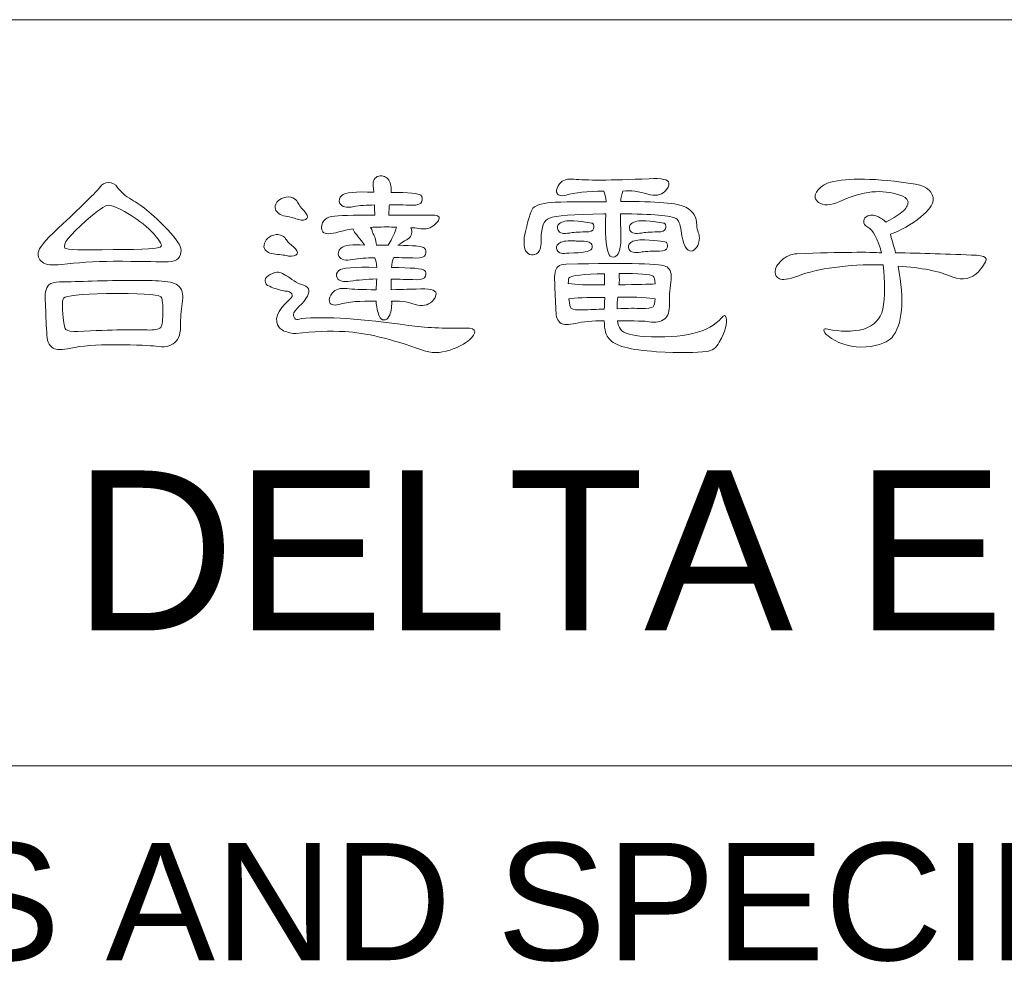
# Model space of a CAD drawing. Extents: x 808 to 1699, y 60 to 690.
# Tile 12 of 19: x 1441 to 1469, y 138 to 165. Entities that reach past the tile are written whole.
import ezdxf

# ---------------------------------------------------------------- set-up
doc = ezdxf.new("R2010")
doc.units = 0
doc.header["$LTSCALE"] = 2
doc.header["$MEASUREMENT"] = 0
doc.layers.get('0').update_dxf_attribs({"linetype": 'CONTINUOUS'})
doc.styles.add('TEXTSTYLE_1', font='ARIAL.TTF')

msp = doc.modelspace()

# ---------------------------------------------------------------- linework, layer by layer
at = {"linetype": 'Continuous', "lineweight": 5}
for p, q in [((1391.763, 164.831), (1676.763, 164.831)), ((1391.763, 143.831), (1676.763, 143.831))]:
    msp.add_line(p, q, dxfattribs=at)
for points, knots in [([(1443.818, 158.032), (1444.514, 158.027), (1444.988, 158.021), (1445.241, 158.012), (1445.241, 158.012), (1445.394, 158.008), (1445.51, 158.027), (1445.586, 158.07), (1445.586, 158.07), (1445.655, 158.113), (1445.698, 158.185), (1445.714, 158.288), (1445.714, 158.288), (1445.741, 158.403), (1445.642, 158.584), (1445.42, 158.832), (1445.42, 158.832), (1444.984, 159.294), (1444.618, 159.606), (1444.324, 159.768), (1444.324, 159.768), (1444.153, 159.862), (1444.019, 159.98), (1443.92, 160.121), (1443.92, 160.121), (1443.869, 160.202), (1443.784, 160.245), (1443.663, 160.249), (1443.663, 160.249), (1443.574, 160.249), (1443.495, 160.202), (1443.427, 160.108), (1443.427, 160.108), (1443.307, 159.962), (1442.961, 159.621), (1442.388, 159.083), (1442.388, 159.083), (1441.978, 158.711), (1441.751, 158.458), (1441.709, 158.326), (1441.709, 158.326), (1441.666, 158.198), (1441.7, 158.091), (1441.811, 158.005), (1441.811, 158.005), (1441.906, 157.929), (1442.087, 157.907), (1442.356, 157.942), (1442.356, 157.942), (1442.78, 157.992), (1443.266, 158.023), (1443.818, 158.032)], [0, 0, 0, 0, 0.076923, 0.076923, 0.076923, 0.076923, 0.153846, 0.153846, 0.153846, 0.153846, 0.230769, 0.230769, 0.230769, 0.230769, 0.307692, 0.307692, 0.307692, 0.307692, 0.384615, 0.384615, 0.384615, 0.384615, 0.461538, 0.461538, 0.461538, 0.461538, 0.538462, 0.538462, 0.538462, 0.538462, 0.615385, 0.615385, 0.615385, 0.615385, 0.692308, 0.692308, 0.692308, 0.692308, 0.769231, 0.769231, 0.769231, 0.769231, 0.846154, 0.846154, 0.846154, 0.846154, 0.923077, 0.923077, 0.923077, 0.923077, 1, 1, 1, 1]), ([(1452.185, 158.974), (1452.261, 158.974), (1452.337, 158.967), (1452.409, 158.954), (1452.409, 158.954), (1452.563, 158.929), (1452.68, 158.942), (1452.761, 158.992), (1452.761, 158.992), (1452.894, 159.083), (1452.969, 159.162), (1452.985, 159.23), (1452.985, 159.23), (1453.003, 159.298), (1452.924, 159.332), (1452.748, 159.332), (1452.748, 159.332), (1452.347, 159.332), (1451.952, 159.33), (1451.563, 159.326), (1451.563, 159.326), (1451.567, 159.39), (1451.571, 159.465), (1451.575, 159.55), (1451.575, 159.55), (1451.575, 159.568), (1451.578, 159.59), (1451.582, 159.621), (1451.582, 159.621), (1451.779, 159.621), (1451.992, 159.617), (1452.223, 159.608), (1452.223, 159.608), (1452.382, 159.608), (1452.471, 159.642), (1452.492, 159.711), (1452.492, 159.711), (1452.518, 159.779), (1452.51, 159.839), (1452.467, 159.89), (1452.467, 159.89), (1452.402, 159.942), (1452.122, 159.967), (1451.627, 159.967), (1451.627, 159.967), (1451.644, 160.099), (1451.623, 160.215), (1451.563, 160.314), (1451.563, 160.314), (1451.495, 160.415), (1451.4, 160.454), (1451.281, 160.428), (1451.281, 160.428), (1451.165, 160.399), (1451.112, 160.3), (1451.12, 160.133), (1451.12, 160.133), (1451.134, 160.078), (1451.142, 160.025), (1451.147, 159.973), (1451.147, 159.973), (1450.634, 159.999), (1450.331, 159.969), (1450.237, 159.884), (1450.237, 159.884), (1450.168, 159.815), (1450.15, 159.74), (1450.185, 159.659), (1450.185, 159.659), (1450.241, 159.557), (1450.371, 159.527), (1450.576, 159.57), (1450.576, 159.57), (1450.743, 159.599), (1450.939, 159.615), (1451.165, 159.615), (1451.165, 159.615), (1451.161, 159.507), (1451.163, 159.411), (1451.172, 159.326), (1451.172, 159.326), (1451.026, 159.33), (1450.885, 159.33), (1450.749, 159.326), (1450.749, 159.326), (1450.223, 159.326), (1449.932, 159.307), (1449.877, 159.268), (1449.877, 159.268), (1449.8, 159.238), (1449.74, 159.187), (1449.697, 159.115), (1449.697, 159.115), (1449.655, 159.021), (1449.659, 158.935), (1449.71, 158.858), (1449.71, 158.858), (1449.766, 158.79), (1449.916, 158.79), (1450.159, 158.858), (1450.159, 158.858), (1450.266, 158.888), (1450.401, 158.916), (1450.563, 158.942), (1450.563, 158.942), (1450.551, 158.916), (1450.612, 158.824), (1450.749, 158.666), (1450.749, 158.666), (1450.8, 158.602), (1450.845, 158.541), (1450.883, 158.487), (1450.883, 158.487), (1450.546, 158.516), (1450.322, 158.487), (1450.21, 158.397), (1450.21, 158.397), (1450.142, 158.328), (1450.125, 158.254), (1450.159, 158.172), (1450.159, 158.172), (1450.215, 158.07), (1450.345, 158.039), (1450.551, 158.082), (1450.551, 158.082), (1450.721, 158.113), (1450.928, 158.127), (1451.172, 158.127), (1451.172, 158.127), (1451.201, 158.063), (1451.221, 157.974), (1451.23, 157.858), (1451.23, 157.858), (1450.589, 157.875), (1450.232, 157.848), (1450.159, 157.775), (1450.159, 157.775), (1450.091, 157.711), (1450.074, 157.64), (1450.108, 157.564), (1450.108, 157.564), (1450.159, 157.469), (1450.284, 157.44), (1450.479, 157.474), (1450.479, 157.474), (1450.689, 157.503), (1450.937, 157.523), (1451.223, 157.532), (1451.223, 157.532), (1451.219, 157.425), (1451.212, 157.324), (1451.204, 157.23), (1451.204, 157.23), (1450.815, 157.23), (1450.54, 157.241), (1450.378, 157.262), (1450.378, 157.262), (1450.197, 157.288), (1450.063, 157.245), (1449.973, 157.134), (1449.973, 157.134), (1449.905, 157.053), (1449.877, 156.976), (1449.89, 156.903), (1449.89, 156.903), (1449.907, 156.809), (1449.997, 156.779), (1450.159, 156.813), (1450.159, 156.813), (1450.42, 156.891), (1450.768, 156.92), (1451.204, 156.903), (1451.204, 156.903), (1451.217, 156.75), (1451.246, 156.613), (1451.293, 156.493), (1451.293, 156.493), (1451.32, 156.416), (1451.367, 156.378), (1451.434, 156.378), (1451.434, 156.378), (1451.486, 156.378), (1451.531, 156.409), (1451.569, 156.474), (1451.569, 156.474), (1451.625, 156.58), (1451.651, 156.719), (1451.647, 156.891), (1451.647, 156.891), (1451.642, 156.895), (1451.64, 156.898), (1451.64, 156.903), (1451.64, 156.903), (1451.833, 156.929), (1452.055, 156.898), (1452.306, 156.813), (1452.306, 156.813), (1452.503, 156.758), (1452.661, 156.786), (1452.781, 156.896), (1452.781, 156.896), (1452.862, 156.978), (1452.9, 157.055), (1452.896, 157.127), (1452.896, 157.127), (1452.884, 157.23), (1452.698, 157.27), (1452.338, 157.25), (1452.338, 157.25), (1452.219, 157.245), (1451.983, 157.239), (1451.633, 157.23), (1451.633, 157.23), (1451.633, 157.346), (1451.633, 157.443), (1451.633, 157.525), (1451.633, 157.525), (1451.851, 157.525), (1452.086, 157.521), (1452.338, 157.512), (1452.338, 157.512), (1452.483, 157.512), (1452.569, 157.544), (1452.595, 157.608), (1452.595, 157.608), (1452.62, 157.676), (1452.611, 157.732), (1452.569, 157.775), (1452.569, 157.775), (1452.514, 157.826), (1452.203, 157.852), (1451.64, 157.852), (1451.64, 157.852), (1451.644, 157.958), (1451.665, 158.052), (1451.703, 158.133), (1451.703, 158.133), (1451.896, 158.133), (1452.104, 158.129), (1452.326, 158.121), (1452.326, 158.121), (1452.483, 158.121), (1452.573, 158.155), (1452.595, 158.223), (1452.595, 158.223), (1452.62, 158.292), (1452.611, 158.352), (1452.569, 158.403), (1452.569, 158.403), (1452.505, 158.454), (1452.255, 158.48), (1451.819, 158.48), (1451.819, 158.48), (1451.974, 158.582), (1452.069, 158.642), (1452.108, 158.66), (1452.108, 158.66), (1452.21, 158.741), (1452.236, 158.846), (1452.185, 158.974)], [0, 0, 0, 0, 0.015385, 0.015385, 0.015385, 0.015385, 0.030769, 0.030769, 0.030769, 0.030769, 0.046154, 0.046154, 0.046154, 0.046154, 0.061538, 0.061538, 0.061538, 0.061538, 0.076923, 0.076923, 0.076923, 0.076923, 0.092308, 0.092308, 0.092308, 0.092308, 0.107692, 0.107692, 0.107692, 0.107692, 0.123077, 0.123077, 0.123077, 0.123077, 0.138462, 0.138462, 0.138462, 0.138462, 0.153846, 0.153846, 0.153846, 0.153846, 0.169231, 0.169231, 0.169231, 0.169231, 0.184615, 0.184615, 0.184615, 0.184615, 0.2, 0.2, 0.2, 0.2, 0.215385, 0.215385, 0.215385, 0.215385, 0.230769, 0.230769, 0.230769, 0.230769, 0.246154, 0.246154, 0.246154, 0.246154, 0.261538, 0.261538, 0.261538, 0.261538, 0.276923, 0.276923, 0.276923, 0.276923, 0.292308, 0.292308, 0.292308, 0.292308, 0.307692, 0.307692, 0.307692, 0.307692, 0.323077, 0.323077, 0.323077, 0.323077, 0.338462, 0.338462, 0.338462, 0.338462, 0.353846, 0.353846, 0.353846, 0.353846, 0.369231, 0.369231, 0.369231, 0.369231, 0.384615, 0.384615, 0.384615, 0.384615, 0.4, 0.4, 0.4, 0.4, 0.415385, 0.415385, 0.415385, 0.415385, 0.430769, 0.430769, 0.430769, 0.430769, 0.446154, 0.446154, 0.446154, 0.446154, 0.461538, 0.461538, 0.461538, 0.461538, 0.476923, 0.476923, 0.476923, 0.476923, 0.492308, 0.492308, 0.492308, 0.492308, 0.507692, 0.507692, 0.507692, 0.507692, 0.523077, 0.523077, 0.523077, 0.523077, 0.538462, 0.538462, 0.538462, 0.538462, 0.553846, 0.553846, 0.553846, 0.553846, 0.569231, 0.569231, 0.569231, 0.569231, 0.584615, 0.584615, 0.584615, 0.584615, 0.6, 0.6, 0.6, 0.6, 0.615385, 0.615385, 0.615385, 0.615385, 0.630769, 0.630769, 0.630769, 0.630769, 0.646154, 0.646154, 0.646154, 0.646154, 0.661538, 0.661538, 0.661538, 0.661538, 0.676923, 0.676923, 0.676923, 0.676923, 0.692308, 0.692308, 0.692308, 0.692308, 0.707692, 0.707692, 0.707692, 0.707692, 0.723077, 0.723077, 0.723077, 0.723077, 0.738462, 0.738462, 0.738462, 0.738462, 0.753846, 0.753846, 0.753846, 0.753846, 0.769231, 0.769231, 0.769231, 0.769231, 0.784615, 0.784615, 0.784615, 0.784615, 0.8, 0.8, 0.8, 0.8, 0.815385, 0.815385, 0.815385, 0.815385, 0.830769, 0.830769, 0.830769, 0.830769, 0.846154, 0.846154, 0.846154, 0.846154, 0.861538, 0.861538, 0.861538, 0.861538, 0.876923, 0.876923, 0.876923, 0.876923, 0.892308, 0.892308, 0.892308, 0.892308, 0.907692, 0.907692, 0.907692, 0.907692, 0.923077, 0.923077, 0.923077, 0.923077, 0.938462, 0.938462, 0.938462, 0.938462, 0.953846, 0.953846, 0.953846, 0.953846, 0.969231, 0.969231, 0.969231, 0.969231, 0.984615, 0.984615, 0.984615, 0.984615, 1, 1, 1, 1]), ([(1457.674, 159.364), (1457.648, 158.826), (1457.672, 158.458), (1457.744, 158.263), (1457.744, 158.263), (1457.77, 158.185), (1457.817, 158.147), (1457.885, 158.147), (1457.885, 158.147), (1457.936, 158.147), (1457.981, 158.178), (1458.02, 158.243), (1458.02, 158.243), (1458.075, 158.35), (1458.101, 158.489), (1458.097, 158.66), (1458.097, 158.66), (1458.093, 158.946), (1458.088, 159.18), (1458.084, 159.364), (1458.084, 159.364), (1458.994, 159.364), (1459.517, 159.319), (1459.654, 159.23), (1459.654, 159.23), (1459.718, 159.191), (1459.765, 159.079), (1459.795, 158.89), (1459.795, 158.89), (1459.846, 158.492), (1459.945, 158.303), (1460.09, 158.319), (1460.09, 158.319), (1460.133, 158.324), (1460.178, 158.358), (1460.225, 158.422), (1460.225, 158.422), (1460.276, 158.491), (1460.304, 158.581), (1460.308, 158.691), (1460.308, 158.691), (1460.304, 158.747), (1460.293, 158.796), (1460.276, 158.839), (1460.276, 158.839), (1460.25, 158.895), (1460.236, 158.965), (1460.231, 159.05), (1460.231, 159.05), (1460.243, 159.268), (1460.142, 159.435), (1459.923, 159.55), (1459.923, 159.55), (1459.705, 159.67), (1459.095, 159.723), (1458.091, 159.711), (1458.091, 159.711), (1458.095, 159.817), (1458.116, 159.915), (1458.154, 160.005), (1458.154, 160.005), (1458.373, 160.031), (1458.607, 160.001), (1458.86, 159.915), (1458.86, 159.915), (1459.057, 159.86), (1459.214, 159.888), (1459.333, 159.999), (1459.333, 159.999), (1459.415, 160.081), (1459.454, 160.157), (1459.449, 160.229), (1459.449, 160.229), (1459.436, 160.332), (1459.25, 160.373), (1458.891, 160.352), (1458.891, 160.352), (1457.797, 160.309), (1457.093, 160.305), (1456.777, 160.339), (1456.777, 160.339), (1456.596, 160.364), (1456.462, 160.321), (1456.372, 160.211), (1456.372, 160.211), (1456.304, 160.13), (1456.276, 160.052), (1456.289, 159.98), (1456.289, 159.98), (1456.307, 159.886), (1456.396, 159.856), (1456.558, 159.89), (1456.558, 159.89), (1456.793, 159.967), (1457.146, 160.005), (1457.616, 160.005), (1457.616, 160.005), (1457.645, 159.937), (1457.667, 159.837), (1457.68, 159.704), (1457.68, 159.704), (1457.142, 159.709), (1456.665, 159.704), (1456.251, 159.691), (1456.251, 159.691), (1455.93, 159.675), (1455.721, 159.619), (1455.623, 159.525), (1455.623, 159.525), (1455.558, 159.448), (1455.477, 159.173), (1455.379, 158.698), (1455.379, 158.698), (1455.366, 158.514), (1455.377, 158.39), (1455.411, 158.326), (1455.411, 158.326), (1455.454, 158.263), (1455.509, 158.223), (1455.578, 158.211), (1455.578, 158.211), (1455.646, 158.207), (1455.708, 158.228), (1455.764, 158.275), (1455.764, 158.275), (1455.827, 158.339), (1455.858, 158.467), (1455.854, 158.66), (1455.854, 158.66), (1455.854, 159.005), (1455.93, 159.2), (1456.084, 159.243), (1456.084, 159.243), (1456.251, 159.312), (1456.762, 159.352), (1457.616, 159.364), (1457.616, 159.364), (1457.633, 159.368), (1457.652, 159.368), (1457.674, 159.364)], [0, 0, 0, 0, 0.028571, 0.028571, 0.028571, 0.028571, 0.057143, 0.057143, 0.057143, 0.057143, 0.085714, 0.085714, 0.085714, 0.085714, 0.114286, 0.114286, 0.114286, 0.114286, 0.142857, 0.142857, 0.142857, 0.142857, 0.171429, 0.171429, 0.171429, 0.171429, 0.2, 0.2, 0.2, 0.2, 0.228571, 0.228571, 0.228571, 0.228571, 0.257143, 0.257143, 0.257143, 0.257143, 0.285714, 0.285714, 0.285714, 0.285714, 0.314286, 0.314286, 0.314286, 0.314286, 0.342857, 0.342857, 0.342857, 0.342857, 0.371429, 0.371429, 0.371429, 0.371429, 0.4, 0.4, 0.4, 0.4, 0.428571, 0.428571, 0.428571, 0.428571, 0.457143, 0.457143, 0.457143, 0.457143, 0.485714, 0.485714, 0.485714, 0.485714, 0.514286, 0.514286, 0.514286, 0.514286, 0.542857, 0.542857, 0.542857, 0.542857, 0.571429, 0.571429, 0.571429, 0.571429, 0.6, 0.6, 0.6, 0.6, 0.628571, 0.628571, 0.628571, 0.628571, 0.657143, 0.657143, 0.657143, 0.657143, 0.685714, 0.685714, 0.685714, 0.685714, 0.714286, 0.714286, 0.714286, 0.714286, 0.742857, 0.742857, 0.742857, 0.742857, 0.771429, 0.771429, 0.771429, 0.771429, 0.8, 0.8, 0.8, 0.8, 0.828571, 0.828571, 0.828571, 0.828571, 0.857143, 0.857143, 0.857143, 0.857143, 0.885714, 0.885714, 0.885714, 0.885714, 0.914286, 0.914286, 0.914286, 0.914286, 0.942857, 0.942857, 0.942857, 0.942857, 0.971429, 0.971429, 0.971429, 0.971429, 1, 1, 1, 1]), ([(1465.9, 157.897), (1466.557, 157.853), (1467.073, 157.749), (1467.444, 157.582), (1467.444, 157.582), (1467.727, 157.48), (1467.965, 157.532), (1468.162, 157.736), (1468.162, 157.736), (1468.321, 157.929), (1468.393, 158.048), (1468.38, 158.095), (1468.38, 158.095), (1468.363, 158.151), (1468.274, 158.185), (1468.111, 158.198), (1468.111, 158.198), (1467.316, 158.236), (1466.555, 158.26), (1465.829, 158.268), (1465.829, 158.268), (1465.812, 158.35), (1465.791, 158.427), (1465.765, 158.499), (1465.765, 158.499), (1465.727, 158.628), (1465.699, 158.725), (1465.682, 158.794), (1465.682, 158.794), (1465.976, 158.897), (1466.263, 159.059), (1466.541, 159.281), (1466.541, 159.281), (1466.763, 159.465), (1466.878, 159.619), (1466.887, 159.743), (1466.887, 159.743), (1466.9, 159.978), (1466.732, 160.132), (1466.387, 160.204), (1466.387, 160.204), (1465.268, 160.37), (1464.472, 160.388), (1464.002, 160.256), (1464.002, 160.256), (1463.818, 160.204), (1463.686, 160.112), (1463.605, 159.98), (1463.605, 159.98), (1463.537, 159.864), (1463.556, 159.767), (1463.663, 159.685), (1463.663, 159.685), (1463.795, 159.59), (1463.994, 159.601), (1464.259, 159.717), (1464.259, 159.717), (1464.9, 160.012), (1465.461, 160.07), (1465.945, 159.89), (1465.945, 159.89), (1466.073, 159.864), (1466.149, 159.809), (1466.176, 159.723), (1466.176, 159.723), (1466.192, 159.642), (1466.151, 159.552), (1466.053, 159.454), (1466.053, 159.454), (1465.934, 159.348), (1465.777, 159.245), (1465.586, 159.146), (1465.586, 159.146), (1465.573, 159.146), (1465.562, 159.142), (1465.553, 159.133), (1465.553, 159.133), (1465.498, 159.189), (1465.43, 159.238), (1465.349, 159.281), (1465.349, 159.281), (1465.246, 159.332), (1465.145, 159.341), (1465.047, 159.307), (1465.047, 159.307), (1464.979, 159.281), (1464.941, 159.234), (1464.932, 159.166), (1464.932, 159.166), (1464.927, 159.097), (1464.966, 159.038), (1465.047, 158.987), (1465.047, 158.987), (1465.201, 158.909), (1465.329, 158.671), (1465.432, 158.268), (1465.432, 158.268), (1465.107, 158.294), (1464.315, 158.286), (1463.054, 158.243), (1463.054, 158.243), (1462.883, 158.23), (1462.74, 158.168), (1462.625, 158.057), (1462.625, 158.057), (1462.496, 157.942), (1462.434, 157.828), (1462.439, 157.717), (1462.439, 157.717), (1462.443, 157.636), (1462.484, 157.577), (1462.56, 157.537), (1462.56, 157.537), (1462.637, 157.495), (1462.811, 157.521), (1463.08, 157.615), (1463.08, 157.615), (1463.656, 157.833), (1464.449, 157.94), (1465.457, 157.935), (1465.457, 157.935), (1465.461, 157.935), (1465.47, 157.933), (1465.483, 157.929), (1465.483, 157.929), (1465.535, 157.454), (1465.53, 157.037), (1465.47, 156.679), (1465.47, 156.679), (1465.402, 156.405), (1465.225, 156.219), (1464.938, 156.121), (1464.938, 156.121), (1464.605, 156.044), (1464.268, 156.044), (1463.925, 156.121), (1463.925, 156.121), (1463.858, 156.138), (1463.818, 156.129), (1463.811, 156.096), (1463.811, 156.096), (1463.806, 156.044), (1463.847, 155.988), (1463.932, 155.929), (1463.932, 155.929), (1464.179, 155.732), (1464.488, 155.627), (1464.855, 155.615), (1464.855, 155.615), (1465.257, 155.62), (1465.545, 155.707), (1465.72, 155.878), (1465.72, 155.878), (1466.028, 156.241), (1466.088, 156.914), (1465.9, 157.897)], [0, 0, 0, 0, 0.025641, 0.025641, 0.025641, 0.025641, 0.051282, 0.051282, 0.051282, 0.051282, 0.076923, 0.076923, 0.076923, 0.076923, 0.102564, 0.102564, 0.102564, 0.102564, 0.128205, 0.128205, 0.128205, 0.128205, 0.153846, 0.153846, 0.153846, 0.153846, 0.179487, 0.179487, 0.179487, 0.179487, 0.205128, 0.205128, 0.205128, 0.205128, 0.230769, 0.230769, 0.230769, 0.230769, 0.25641, 0.25641, 0.25641, 0.25641, 0.282051, 0.282051, 0.282051, 0.282051, 0.307692, 0.307692, 0.307692, 0.307692, 0.333333, 0.333333, 0.333333, 0.333333, 0.358974, 0.358974, 0.358974, 0.358974, 0.384615, 0.384615, 0.384615, 0.384615, 0.410256, 0.410256, 0.410256, 0.410256, 0.435897, 0.435897, 0.435897, 0.435897, 0.461538, 0.461538, 0.461538, 0.461538, 0.487179, 0.487179, 0.487179, 0.487179, 0.512821, 0.512821, 0.512821, 0.512821, 0.538462, 0.538462, 0.538462, 0.538462, 0.564103, 0.564103, 0.564103, 0.564103, 0.589744, 0.589744, 0.589744, 0.589744, 0.615385, 0.615385, 0.615385, 0.615385, 0.641026, 0.641026, 0.641026, 0.641026, 0.666667, 0.666667, 0.666667, 0.666667, 0.692308, 0.692308, 0.692308, 0.692308, 0.717949, 0.717949, 0.717949, 0.717949, 0.74359, 0.74359, 0.74359, 0.74359, 0.769231, 0.769231, 0.769231, 0.769231, 0.794872, 0.794872, 0.794872, 0.794872, 0.820513, 0.820513, 0.820513, 0.820513, 0.846154, 0.846154, 0.846154, 0.846154, 0.871795, 0.871795, 0.871795, 0.871795, 0.897436, 0.897436, 0.897436, 0.897436, 0.923077, 0.923077, 0.923077, 0.923077, 0.948718, 0.948718, 0.948718, 0.948718, 0.974359, 0.974359, 0.974359, 0.974359, 1, 1, 1, 1]), ([(1448.993, 159.691), (1448.975, 159.743), (1448.933, 159.785), (1448.865, 159.819), (1448.865, 159.819), (1448.787, 159.85), (1448.7, 159.85), (1448.601, 159.819), (1448.601, 159.819), (1448.52, 159.79), (1448.459, 159.749), (1448.416, 159.698), (1448.416, 159.698), (1448.365, 159.621), (1448.35, 159.554), (1448.371, 159.499), (1448.371, 159.499), (1448.41, 159.397), (1448.504, 159.33), (1448.653, 159.301), (1448.653, 159.301), (1448.811, 159.27), (1448.933, 159.238), (1449.018, 159.204), (1449.018, 159.204), (1449.138, 159.175), (1449.217, 159.185), (1449.255, 159.236), (1449.255, 159.236), (1449.294, 159.279), (1449.266, 159.354), (1449.172, 159.46), (1449.172, 159.46), (1449.096, 159.538), (1449.035, 159.615), (1448.993, 159.691)], [0, 0, 0, 0, 0.111111, 0.111111, 0.111111, 0.111111, 0.222222, 0.222222, 0.222222, 0.222222, 0.333333, 0.333333, 0.333333, 0.333333, 0.444444, 0.444444, 0.444444, 0.444444, 0.555556, 0.555556, 0.555556, 0.555556, 0.666667, 0.666667, 0.666667, 0.666667, 0.777778, 0.777778, 0.777778, 0.777778, 0.888889, 0.888889, 0.888889, 0.888889, 1, 1, 1, 1]), ([(1444.215, 159.377), (1444.463, 159.236), (1444.685, 159.068), (1444.882, 158.871), (1444.882, 158.871), (1445.091, 158.649), (1445.183, 158.51), (1445.158, 158.454), (1445.158, 158.454), (1445.127, 158.386), (1444.676, 158.356), (1443.805, 158.364), (1443.805, 158.364), (1442.933, 158.339), (1442.48, 158.352), (1442.446, 158.403), (1442.446, 158.403), (1442.369, 158.505), (1442.57, 158.765), (1443.049, 159.178), (1443.049, 159.178), (1443.374, 159.465), (1443.578, 159.608), (1443.663, 159.608), (1443.663, 159.608), (1443.784, 159.604), (1443.968, 159.527), (1444.215, 159.377)], [0, 0, 0, 0, 0.142857, 0.142857, 0.142857, 0.142857, 0.285714, 0.285714, 0.285714, 0.285714, 0.428571, 0.428571, 0.428571, 0.428571, 0.571429, 0.571429, 0.571429, 0.571429, 0.714286, 0.714286, 0.714286, 0.714286, 0.857143, 0.857143, 0.857143, 0.857143, 1, 1, 1, 1]), ([(1456.77, 159.173), (1456.573, 159.176), (1456.441, 159.151), (1456.372, 159.095), (1456.372, 159.095), (1456.309, 159.039), (1456.293, 158.976), (1456.327, 158.902), (1456.327, 158.902), (1456.37, 158.821), (1456.479, 158.796), (1456.654, 158.826), (1456.654, 158.826), (1456.735, 158.843), (1456.885, 158.854), (1457.103, 158.858), (1457.103, 158.858), (1457.235, 158.858), (1457.311, 158.888), (1457.327, 158.947), (1457.327, 158.947), (1457.345, 159.003), (1457.338, 159.052), (1457.309, 159.095), (1457.309, 159.095), (1457.295, 159.108), (1457.116, 159.133), (1456.77, 159.173)], [0, 0, 0, 0, 0.142857, 0.142857, 0.142857, 0.142857, 0.285714, 0.285714, 0.285714, 0.285714, 0.428571, 0.428571, 0.428571, 0.428571, 0.571429, 0.571429, 0.571429, 0.571429, 0.714286, 0.714286, 0.714286, 0.714286, 0.857143, 0.857143, 0.857143, 0.857143, 1, 1, 1, 1]), ([(1458.795, 159.173), (1458.599, 159.176), (1458.466, 159.151), (1458.398, 159.095), (1458.398, 159.095), (1458.333, 159.039), (1458.319, 158.976), (1458.353, 158.902), (1458.353, 158.902), (1458.396, 158.821), (1458.505, 158.796), (1458.68, 158.826), (1458.68, 158.826), (1458.761, 158.843), (1458.911, 158.854), (1459.129, 158.858), (1459.129, 158.858), (1459.261, 158.858), (1459.335, 158.888), (1459.353, 158.947), (1459.353, 158.947), (1459.371, 159.003), (1459.364, 159.052), (1459.333, 159.095), (1459.333, 159.095), (1459.321, 159.108), (1459.142, 159.133), (1458.795, 159.173)], [0, 0, 0, 0, 0.142857, 0.142857, 0.142857, 0.142857, 0.285714, 0.285714, 0.285714, 0.285714, 0.428571, 0.428571, 0.428571, 0.428571, 0.571429, 0.571429, 0.571429, 0.571429, 0.714286, 0.714286, 0.714286, 0.714286, 0.857143, 0.857143, 0.857143, 0.857143, 1, 1, 1, 1]), ([(1451.198, 158.992), (1451.407, 158.997), (1451.602, 158.997), (1451.781, 158.992), (1451.781, 158.992), (1451.764, 158.949), (1451.745, 158.893), (1451.723, 158.819), (1451.723, 158.819), (1451.685, 158.73), (1451.627, 158.617), (1451.55, 158.48), (1451.55, 158.48), (1451.443, 158.485), (1451.333, 158.487), (1451.217, 158.487), (1451.217, 158.487), (1451.199, 158.64), (1451.163, 158.758), (1451.107, 158.839), (1451.107, 158.839), (1451.095, 158.902), (1451.073, 158.949), (1451.044, 158.98), (1451.044, 158.98), (1451.086, 158.984), (1451.138, 158.989), (1451.198, 158.992)], [0, 0, 0, 0, 0.142857, 0.142857, 0.142857, 0.142857, 0.285714, 0.285714, 0.285714, 0.285714, 0.428571, 0.428571, 0.428571, 0.428571, 0.571429, 0.571429, 0.571429, 0.571429, 0.714286, 0.714286, 0.714286, 0.714286, 0.857143, 0.857143, 0.857143, 0.857143, 1, 1, 1, 1]), ([(1448.659, 158.66), (1448.634, 158.711), (1448.585, 158.747), (1448.511, 158.768), (1448.511, 158.768), (1448.435, 158.794), (1448.35, 158.785), (1448.256, 158.743), (1448.256, 158.743), (1448.175, 158.7), (1448.119, 158.651), (1448.089, 158.595), (1448.089, 158.595), (1448.047, 158.514), (1448.038, 158.445), (1448.063, 158.39), (1448.063, 158.39), (1448.114, 158.296), (1448.217, 158.243), (1448.371, 158.23), (1448.371, 158.23), (1448.538, 158.213), (1448.661, 158.196), (1448.742, 158.178), (1448.742, 158.178), (1448.863, 158.162), (1448.941, 158.18), (1448.98, 158.236), (1448.98, 158.236), (1449.01, 158.288), (1448.973, 158.358), (1448.871, 158.447), (1448.871, 158.447), (1448.782, 158.516), (1448.711, 158.586), (1448.659, 158.66)], [0, 0, 0, 0, 0.111111, 0.111111, 0.111111, 0.111111, 0.222222, 0.222222, 0.222222, 0.222222, 0.333333, 0.333333, 0.333333, 0.333333, 0.444444, 0.444444, 0.444444, 0.444444, 0.555556, 0.555556, 0.555556, 0.555556, 0.666667, 0.666667, 0.666667, 0.666667, 0.777778, 0.777778, 0.777778, 0.777778, 0.888889, 0.888889, 0.888889, 0.888889, 1, 1, 1, 1]), ([(1456.744, 158.608), (1456.548, 158.613), (1456.415, 158.586), (1456.347, 158.532), (1456.347, 158.532), (1456.282, 158.476), (1456.268, 158.411), (1456.302, 158.339), (1456.302, 158.339), (1456.345, 158.258), (1456.454, 158.232), (1456.629, 158.263), (1456.629, 158.263), (1457.026, 158.263), (1457.242, 158.303), (1457.277, 158.384), (1457.277, 158.384), (1457.293, 158.44), (1457.287, 158.489), (1457.257, 158.532), (1457.257, 158.532), (1457.201, 158.582), (1457.073, 158.604), (1456.872, 158.595), (1456.872, 158.595), (1456.834, 158.599), (1456.791, 158.604), (1456.744, 158.608)], [0, 0, 0, 0, 0.142857, 0.142857, 0.142857, 0.142857, 0.285714, 0.285714, 0.285714, 0.285714, 0.428571, 0.428571, 0.428571, 0.428571, 0.571429, 0.571429, 0.571429, 0.571429, 0.714286, 0.714286, 0.714286, 0.714286, 0.857143, 0.857143, 0.857143, 0.857143, 1, 1, 1, 1]), ([(1458.77, 158.633), (1458.573, 158.638), (1458.441, 158.613), (1458.373, 158.557), (1458.373, 158.557), (1458.308, 158.501), (1458.293, 158.438), (1458.327, 158.364), (1458.327, 158.364), (1458.371, 158.283), (1458.479, 158.258), (1458.654, 158.288), (1458.654, 158.288), (1458.744, 158.305), (1458.92, 158.315), (1459.18, 158.319), (1459.18, 158.319), (1459.313, 158.319), (1459.387, 158.35), (1459.404, 158.409), (1459.404, 158.409), (1459.421, 158.465), (1459.415, 158.514), (1459.385, 158.557), (1459.385, 158.557), (1459.36, 158.582), (1459.154, 158.608), (1458.77, 158.633)], [0, 0, 0, 0, 0.142857, 0.142857, 0.142857, 0.142857, 0.285714, 0.285714, 0.285714, 0.285714, 0.428571, 0.428571, 0.428571, 0.428571, 0.571429, 0.571429, 0.571429, 0.571429, 0.714286, 0.714286, 0.714286, 0.714286, 0.857143, 0.857143, 0.857143, 0.857143, 1, 1, 1, 1]), ([(1457.629, 156.352), (1457.633, 156.096), (1457.68, 155.927), (1457.77, 155.846), (1457.77, 155.846), (1457.911, 155.654), (1458.353, 155.533), (1459.097, 155.486), (1459.097, 155.486), (1459.768, 155.448), (1460.238, 155.45), (1460.507, 155.493), (1460.507, 155.493), (1460.665, 155.51), (1460.785, 155.596), (1460.866, 155.75), (1460.866, 155.75), (1461.036, 156.062), (1461.103, 156.292), (1461.064, 156.441), (1461.064, 156.441), (1461.039, 156.523), (1460.994, 156.523), (1460.929, 156.441), (1460.929, 156.441), (1460.584, 156.028), (1459.859, 155.852), (1458.757, 155.916), (1458.757, 155.916), (1458.407, 155.934), (1458.183, 155.999), (1458.084, 156.115), (1458.084, 156.115), (1458.046, 156.183), (1458.017, 156.262), (1458.001, 156.352), (1458.001, 156.352), (1458.492, 156.356), (1458.789, 156.348), (1458.891, 156.326), (1458.891, 156.326), (1459.075, 156.297), (1459.223, 156.324), (1459.333, 156.409), (1459.333, 156.409), (1459.427, 156.478), (1459.47, 156.625), (1459.462, 156.851), (1459.462, 156.851), (1459.462, 157.087), (1459.479, 157.309), (1459.513, 157.519), (1459.513, 157.519), (1459.53, 157.676), (1459.492, 157.794), (1459.398, 157.871), (1459.398, 157.871), (1459.279, 157.965), (1458.331, 157.99), (1456.558, 157.947), (1456.558, 157.947), (1456.452, 157.947), (1456.372, 157.925), (1456.322, 157.877), (1456.322, 157.877), (1456.244, 157.809), (1456.217, 157.662), (1456.238, 157.436), (1456.238, 157.436), (1456.242, 157.178), (1456.253, 156.916), (1456.27, 156.647), (1456.27, 156.647), (1456.266, 156.467), (1456.315, 156.346), (1456.417, 156.282), (1456.417, 156.282), (1456.486, 156.239), (1456.62, 156.239), (1456.822, 156.282), (1456.822, 156.282), (1457.026, 156.333), (1457.295, 156.356), (1457.629, 156.352)], [0, 0, 0, 0, 0.047619, 0.047619, 0.047619, 0.047619, 0.095238, 0.095238, 0.095238, 0.095238, 0.142857, 0.142857, 0.142857, 0.142857, 0.190476, 0.190476, 0.190476, 0.190476, 0.238095, 0.238095, 0.238095, 0.238095, 0.285714, 0.285714, 0.285714, 0.285714, 0.333333, 0.333333, 0.333333, 0.333333, 0.380952, 0.380952, 0.380952, 0.380952, 0.428571, 0.428571, 0.428571, 0.428571, 0.47619, 0.47619, 0.47619, 0.47619, 0.52381, 0.52381, 0.52381, 0.52381, 0.571429, 0.571429, 0.571429, 0.571429, 0.619048, 0.619048, 0.619048, 0.619048, 0.666667, 0.666667, 0.666667, 0.666667, 0.714286, 0.714286, 0.714286, 0.714286, 0.761905, 0.761905, 0.761905, 0.761905, 0.809524, 0.809524, 0.809524, 0.809524, 0.857143, 0.857143, 0.857143, 0.857143, 0.904762, 0.904762, 0.904762, 0.904762, 0.952381, 0.952381, 0.952381, 0.952381, 1, 1, 1, 1]), ([(1448.211, 157.326), (1448.327, 157.27), (1448.469, 157.226), (1448.641, 157.192), (1448.641, 157.192), (1448.747, 157.187), (1448.811, 157.162), (1448.832, 157.115), (1448.832, 157.115), (1448.863, 157.059), (1448.843, 157.01), (1448.775, 156.967), (1448.775, 156.967), (1448.412, 156.634), (1448.316, 156.365), (1448.486, 156.16), (1448.486, 156.16), (1448.511, 156.134), (1448.549, 156.106), (1448.596, 156.076), (1448.596, 156.076), (1448.724, 156.021), (1448.843, 155.995), (1448.955, 155.999), (1448.955, 155.999), (1449.441, 156.055), (1449.901, 156.073), (1450.333, 156.051), (1450.333, 156.051), (1450.896, 156.021), (1451.623, 155.847), (1452.512, 155.531), (1452.512, 155.531), (1452.747, 155.437), (1453.005, 155.437), (1453.287, 155.531), (1453.287, 155.531), (1453.53, 155.613), (1453.712, 155.709), (1453.832, 155.82), (1453.832, 155.82), (1453.938, 155.914), (1453.99, 155.991), (1453.985, 156.051), (1453.985, 156.051), (1453.981, 156.12), (1453.896, 156.151), (1453.729, 156.147), (1453.729, 156.147), (1453.11, 156.134), (1452.575, 156.16), (1452.127, 156.224), (1452.127, 156.224), (1450.806, 156.416), (1449.796, 156.481), (1449.096, 156.416), (1449.096, 156.416), (1448.963, 156.36), (1448.89, 156.401), (1448.877, 156.537), (1448.877, 156.537), (1448.89, 156.593), (1448.941, 156.667), (1449.031, 156.756), (1449.031, 156.756), (1449.262, 156.974), (1449.352, 157.14), (1449.3, 157.256), (1449.3, 157.256), (1449.275, 157.311), (1449.202, 157.354), (1449.082, 157.384), (1449.082, 157.384), (1449.002, 157.414), (1448.918, 157.458), (1448.832, 157.519), (1448.832, 157.519), (1448.675, 157.638), (1448.549, 157.707), (1448.455, 157.723), (1448.455, 157.723), (1448.399, 157.728), (1448.322, 157.707), (1448.224, 157.66), (1448.224, 157.66), (1448.134, 157.617), (1448.087, 157.561), (1448.083, 157.492), (1448.083, 157.492), (1448.078, 157.411), (1448.121, 157.356), (1448.211, 157.326)], [0, 0, 0, 0, 0.043478, 0.043478, 0.043478, 0.043478, 0.086957, 0.086957, 0.086957, 0.086957, 0.130435, 0.130435, 0.130435, 0.130435, 0.173913, 0.173913, 0.173913, 0.173913, 0.217391, 0.217391, 0.217391, 0.217391, 0.26087, 0.26087, 0.26087, 0.26087, 0.304348, 0.304348, 0.304348, 0.304348, 0.347826, 0.347826, 0.347826, 0.347826, 0.391304, 0.391304, 0.391304, 0.391304, 0.434783, 0.434783, 0.434783, 0.434783, 0.478261, 0.478261, 0.478261, 0.478261, 0.521739, 0.521739, 0.521739, 0.521739, 0.565217, 0.565217, 0.565217, 0.565217, 0.608696, 0.608696, 0.608696, 0.608696, 0.652174, 0.652174, 0.652174, 0.652174, 0.695652, 0.695652, 0.695652, 0.695652, 0.73913, 0.73913, 0.73913, 0.73913, 0.782609, 0.782609, 0.782609, 0.782609, 0.826087, 0.826087, 0.826087, 0.826087, 0.869565, 0.869565, 0.869565, 0.869565, 0.913043, 0.913043, 0.913043, 0.913043, 0.956522, 0.956522, 0.956522, 0.956522, 1, 1, 1, 1]), ([(1445.003, 155.64), (1445.234, 155.598), (1445.414, 155.632), (1445.542, 155.743), (1445.542, 155.743), (1445.658, 155.833), (1445.711, 156.015), (1445.702, 156.288), (1445.702, 156.288), (1445.707, 156.51), (1445.725, 156.719), (1445.759, 156.916), (1445.759, 156.916), (1445.79, 157.113), (1445.743, 157.26), (1445.619, 157.358), (1445.619, 157.358), (1445.525, 157.427), (1445.346, 157.467), (1445.08, 157.48), (1445.08, 157.48), (1444.64, 157.497), (1444.019, 157.495), (1443.215, 157.474), (1443.215, 157.474), (1442.882, 157.461), (1442.574, 157.452), (1442.293, 157.448), (1442.293, 157.448), (1442.159, 157.448), (1442.062, 157.42), (1441.997, 157.364), (1441.997, 157.364), (1441.903, 157.275), (1441.872, 157.102), (1441.901, 156.846), (1441.901, 156.846), (1441.906, 156.577), (1441.916, 156.304), (1441.933, 156.031), (1441.933, 156.031), (1441.933, 155.809), (1441.995, 155.66), (1442.119, 155.583), (1442.119, 155.583), (1442.201, 155.531), (1442.365, 155.531), (1442.612, 155.583), (1442.612, 155.583), (1442.912, 155.651), (1443.327, 155.683), (1443.856, 155.679), (1443.856, 155.679), (1444.488, 155.674), (1444.871, 155.662), (1445.003, 155.64)], [0, 0, 0, 0, 0.071429, 0.071429, 0.071429, 0.071429, 0.142857, 0.142857, 0.142857, 0.142857, 0.214286, 0.214286, 0.214286, 0.214286, 0.285714, 0.285714, 0.285714, 0.285714, 0.357143, 0.357143, 0.357143, 0.357143, 0.428571, 0.428571, 0.428571, 0.428571, 0.5, 0.5, 0.5, 0.5, 0.571429, 0.571429, 0.571429, 0.571429, 0.642857, 0.642857, 0.642857, 0.642857, 0.714286, 0.714286, 0.714286, 0.714286, 0.785714, 0.785714, 0.785714, 0.785714, 0.857143, 0.857143, 0.857143, 0.857143, 0.928571, 0.928571, 0.928571, 0.928571, 1, 1, 1, 1]), ([(1457.636, 157.364), (1457.143, 157.36), (1456.811, 157.373), (1456.636, 157.403), (1456.636, 157.403), (1456.631, 157.407), (1456.625, 157.407), (1456.616, 157.403), (1456.616, 157.403), (1456.616, 157.506), (1456.627, 157.564), (1456.648, 157.577), (1456.648, 157.577), (1456.712, 157.631), (1457.042, 157.666), (1457.636, 157.678), (1457.636, 157.678), (1457.631, 157.584), (1457.631, 157.48), (1457.636, 157.364)], [0, 0, 0, 0, 0.2, 0.2, 0.2, 0.2, 0.4, 0.4, 0.4, 0.4, 0.6, 0.6, 0.6, 0.6, 0.8, 0.8, 0.8, 0.8, 1, 1, 1, 1]), ([(1458.052, 157.429), (1458.056, 157.535), (1458.053, 157.621), (1458.046, 157.685), (1458.046, 157.685), (1458.609, 157.689), (1458.93, 157.664), (1459.007, 157.608), (1459.007, 157.608), (1459.032, 157.591), (1459.05, 157.519), (1459.058, 157.391), (1459.058, 157.391), (1458.9, 157.386), (1458.56, 157.378), (1458.039, 157.364), (1458.039, 157.364), (1458.044, 157.382), (1458.048, 157.403), (1458.052, 157.429)], [0, 0, 0, 0, 0.2, 0.2, 0.2, 0.2, 0.4, 0.4, 0.4, 0.4, 0.6, 0.6, 0.6, 0.6, 0.8, 0.8, 0.8, 0.8, 1, 1, 1, 1]), ([(1443.613, 157.122), (1444.526, 157.134), (1445.037, 157.104), (1445.145, 157.032), (1445.145, 157.032), (1445.183, 157.001), (1445.203, 156.878), (1445.203, 156.66), (1445.203, 156.66), (1445.207, 156.386), (1445.187, 156.221), (1445.145, 156.167), (1445.145, 156.167), (1445.08, 156.115), (1444.954, 156.091), (1444.766, 156.096), (1444.766, 156.096), (1444.441, 156.113), (1443.79, 156.1), (1442.811, 156.057), (1442.811, 156.057), (1442.641, 156.053), (1442.527, 156.07), (1442.472, 156.109), (1442.472, 156.109), (1442.442, 156.125), (1442.416, 156.234), (1442.395, 156.436), (1442.395, 156.436), (1442.365, 156.773), (1442.369, 156.959), (1442.408, 156.993), (1442.408, 156.993), (1442.484, 157.061), (1442.886, 157.104), (1443.613, 157.122)], [0, 0, 0, 0, 0.111111, 0.111111, 0.111111, 0.111111, 0.222222, 0.222222, 0.222222, 0.222222, 0.333333, 0.333333, 0.333333, 0.333333, 0.444444, 0.444444, 0.444444, 0.444444, 0.555556, 0.555556, 0.555556, 0.555556, 0.666667, 0.666667, 0.666667, 0.666667, 0.777778, 0.777778, 0.777778, 0.777778, 0.888889, 0.888889, 0.888889, 0.888889, 1, 1, 1, 1]), ([(1457.642, 156.98), (1457.638, 156.873), (1457.633, 156.773), (1457.629, 156.679), (1457.629, 156.679), (1457.436, 156.679), (1457.228, 156.672), (1457.001, 156.66), (1457.001, 156.66), (1456.856, 156.656), (1456.755, 156.67), (1456.699, 156.705), (1456.699, 156.705), (1456.67, 156.73), (1456.648, 156.817), (1456.636, 156.967), (1456.636, 156.967), (1456.636, 156.972), (1456.64, 156.974), (1456.648, 156.974), (1456.648, 156.974), (1456.793, 156.999), (1457.125, 157.012), (1457.642, 157.012), (1457.642, 157.012), (1457.642, 157.008), (1457.642, 156.997), (1457.642, 156.98)], [0, 0, 0, 0, 0.142857, 0.142857, 0.142857, 0.142857, 0.285714, 0.285714, 0.285714, 0.285714, 0.428571, 0.428571, 0.428571, 0.428571, 0.571429, 0.571429, 0.571429, 0.571429, 0.714286, 0.714286, 0.714286, 0.714286, 0.857143, 0.857143, 0.857143, 0.857143, 1, 1, 1, 1]), ([(1458.008, 157.019), (1458.562, 157.023), (1458.913, 157.008), (1459.058, 156.974), (1459.058, 156.974), (1459.054, 156.858), (1459.037, 156.784), (1459.007, 156.75), (1459.007, 156.75), (1458.952, 156.711), (1458.842, 156.694), (1458.68, 156.698), (1458.68, 156.698), (1458.526, 156.711), (1458.295, 156.709), (1457.988, 156.692), (1457.988, 156.692), (1457.992, 156.82), (1457.999, 156.929), (1458.008, 157.019)], [0, 0, 0, 0, 0.2, 0.2, 0.2, 0.2, 0.4, 0.4, 0.4, 0.4, 0.6, 0.6, 0.6, 0.6, 0.8, 0.8, 0.8, 0.8, 1, 1, 1, 1])]:
    msp.add_open_spline(points, degree=3, knots=knots, dxfattribs=at)

# ---------------------------------------------------------------- texts
at = {"linetype": 'Continuous', "lineweight": 5, "style": 'TEXTSTYLE_1'}
for s, height, p in [('DELTA ELECTRONICS, INC. ', 4.5, (1442.685, 147.642)), ('THESE DRAWINGS AND SPECIFICATIONS ARE THE', 3.3, (1400.313, 138.356))]:
    msp.add_text(s, height=height, dxfattribs=at).set_placement(p)

doc.saveas('drawing.dxf')
